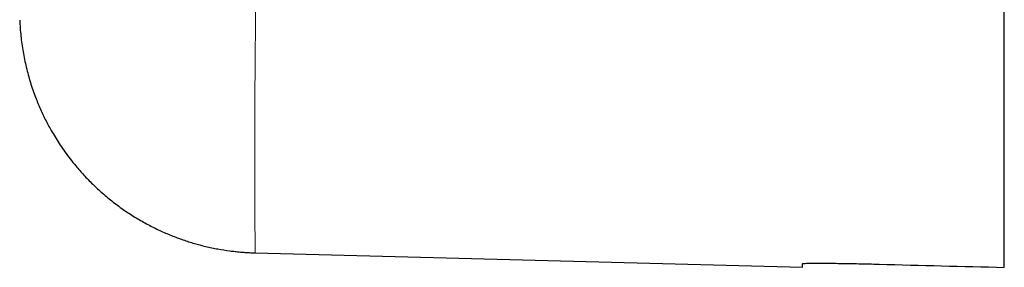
# Model space of a CAD drawing. Header units: millimetres. Extents: x 8 to 636, y 12 to 595.
# Tile 2 of 23: x 92 to 105, y 441 to 444. Entities that reach past the tile are written whole.
import ezdxf

# ---------------------------------------------------------------- set-up
doc = ezdxf.new("R2010")
doc.units = ezdxf.units.MM

msp = doc.modelspace()

# ---------------------------------------------------------------- linework, layer by layer
at = {"color": 7, "linetype": 'Continuous', "lineweight": 30}
for p, q in [((104.657, 441.064), (104.657, 444.259)), ((95.379, 441.243), (102.157, 441.065)), ((102.157, 441.065), (102.157, 441.109))]:
    msp.add_line(p, q, dxfattribs=at)
msp.add_ellipse((3658.965, 733), major_axis=(7347.627, 0), ratio=0.045397, start_param=4.20723, end_param=4.207471, dxfattribs=at)
at = {"color": 8, "linetype": 'Continuous', "lineweight": 0}
msp.add_open_spline([(95.387, 444.499), (95.386, 444.437), (95.384, 444.312), (95.382, 444.127), (95.38, 443.942), (95.378, 443.757), (95.376, 443.575), (95.375, 443.395), (95.374, 443.219), (95.373, 443.046), (95.372, 442.876), (95.372, 442.711), (95.371, 442.551), (95.371, 442.396), (95.371, 442.283), (95.372, 442.208), (95.372, 442.166), (95.372, 442.125), (95.372, 442.085), (95.372, 442.048), (95.372, 441.974), (95.373, 441.834), (95.374, 441.651), (95.375, 441.482), (95.376, 441.371), (95.377, 441.303), (95.378, 441.265), (95.379, 441.249), (95.379, 441.244), (95.379, 441.243), (95.379, 441.243), (95.379, 441.243), (95.379, 441.243), (95.379, 441.243), (95.379, 441.243), (95.379, 441.243), (95.379, 441.243), (95.379, 441.243)], degree=3, knots=[0, 0, 0, 0, 0.028807, 0.058584, 0.08933, 0.121045, 0.153729, 0.186773, 0.220753, 0.255667, 0.291516, 0.3283, 0.366018, 0.404672, 0.444261, 0.456051, 0.467922, 0.479873, 0.491904, 0.503574, 0.513665, 0.561234, 0.643137, 0.72504, 0.806942, 0.860999, 0.915055, 0.962624, 0.983555, 0.992764, 0.993798, 0.994831, 0.995865, 0.996899, 0.997933, 0.998966, 1, 1, 1, 1], dxfattribs=at)
at = {"color": 7, "linetype": 'Continuous', "lineweight": 30}
for points, knots in [([(92.46, 444.123), (92.462, 444.091), (92.465, 444.028), (92.474, 443.93), (92.485, 443.832), (92.5, 443.735), (92.519, 443.639), (92.54, 443.543), (92.564, 443.448), (92.591, 443.355), (92.622, 443.262), (92.653, 443.176), (92.685, 443.096), (92.717, 443.022), (92.75, 442.949), (92.785, 442.878), (92.822, 442.808), (92.863, 442.735), (92.91, 442.658), (92.963, 442.575), (93.021, 442.491), (93.085, 442.405), (93.163, 442.309), (93.255, 442.203), (93.365, 442.091), (93.486, 441.979), (93.618, 441.87), (93.758, 441.768), (93.902, 441.675), (94.047, 441.593), (94.192, 441.52), (94.337, 441.458), (94.481, 441.404), (94.622, 441.359), (94.767, 441.321), (94.914, 441.29), (95.025, 441.273), (95.096, 441.264), (95.127, 441.26), (95.161, 441.257), (95.201, 441.253), (95.251, 441.249), (95.311, 441.245), (95.355, 441.244), (95.379, 441.243)], [0, 0, 0, 0, 0.038369, 0.074978, 0.109852, 0.143019, 0.174512, 0.20437, 0.232638, 0.259373, 0.284637, 0.30851, 0.327408, 0.345467, 0.362758, 0.379364, 0.39538, 0.410909, 0.42909, 0.447829, 0.467596, 0.488392, 0.510213, 0.538917, 0.569187, 0.600984, 0.634259, 0.667922, 0.700818, 0.732907, 0.764154, 0.794532, 0.82402, 0.852629, 0.880375, 0.910416, 0.939124, 0.945322, 0.951429, 0.957475, 0.964907, 0.974501, 0.986216, 1, 1, 1, 1]), ([(102.157, 441.109), (102.159, 441.11), (102.162, 441.111), (102.187, 441.113), (102.226, 441.114), (102.28, 441.115), (102.348, 441.115), (102.43, 441.115), (102.522, 441.114), (102.625, 441.113), (102.737, 441.111), (102.855, 441.109), (102.979, 441.106), (103.063, 441.104), (103.105, 441.103)], [0, 0, 0, 0, 0.083543, 0.166333, 0.249725, 0.333377, 0.416189, 0.499515, 0.583125, 0.665952, 0.749343, 0.833217, 0.916315, 1, 1, 1, 1])]:
    msp.add_open_spline(points, degree=3, knots=knots, dxfattribs=at)

doc.saveas('drawing.dxf')
